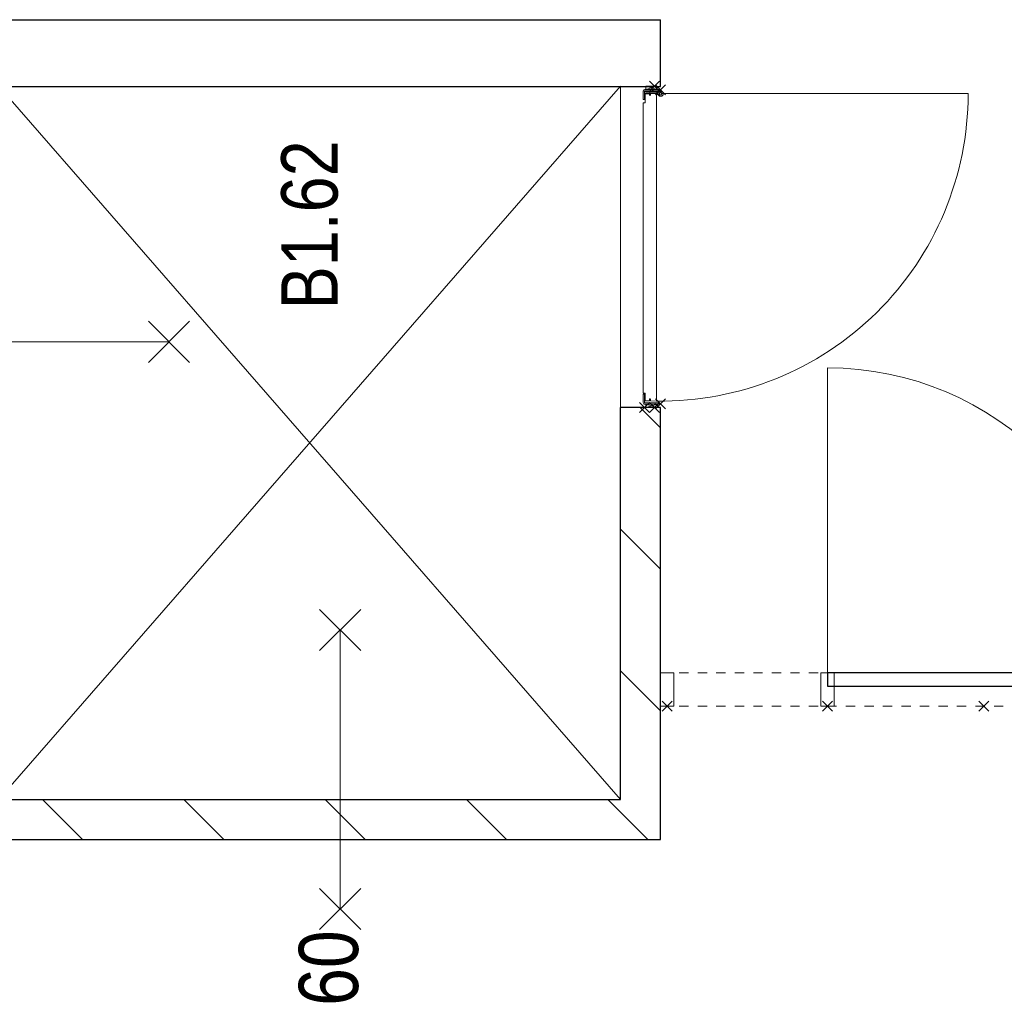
# Model space of a CAD drawing. Header units: millimetres. Extents: x 274596 to 660162, y 141333 to 298920.
# Tile 6 of 165: x 389437 to 392391, y 152260 to 155205. Entities that reach past the tile are written whole.
import ezdxf

# ---------------------------------------------------------------- set-up
doc = ezdxf.new("R2010")
doc.units = ezdxf.units.MM
doc.header["$LTSCALE"] = 400
doc.header["$PDMODE"] = 3
doc.header["$PDSIZE"] = 15
doc.linetypes.add('STYLE_02', pattern=[0.694427, 0.486069, -0.208359])
doc.linetypes.add('STYLE_21', pattern=[0.138889, 0.069444, -0.069444])
for name, color, linetype, lineweight in [('BA-Brandveiligheid', 7, 'Continuous', 15), ('Interieur-deur', 43, 'Continuous', 9), ('Interieur-systeemwand glas', 140, 'STYLE_21', 15), ('mat-afdichting', 9, 'Continuous', 5), ('mat-aluminium', 140, 'Continuous', 15), ('mat-beton (ihwg)', 5, 'Continuous', 25), ('mat-kalkzandsteen', 5, 'Continuous', 25), ('mat-multiplex-hor', 140, 'Continuous', 15), ('mat-spuitwerk_marmo', 43, 'STYLE_02', 20), ('mat-staal', 5, 'Continuous', 25), ('None', 7, 'Continuous', 9), ('Ruimtenummers', 5, 'Continuous', 25), ('Tekst', 140, 'Continuous', 15)]:
    doc.layers.add(name, color=color, linetype=linetype, lineweight=lineweight)
doc.layers.add('plat', color=5, linetype='Continuous')
doc.styles.add('Arial Narrow', font='ARIALN.TTF', dxfattribs={"height": 222.25})

# ---------------------------------------------------------------- blocks, each defined once
blk = doc.blocks.new('*X735')
at = {"layer": 'None', "lineweight": 9}
for p, q in [((-52368.9, 239.8), (-52248.9, 359.8)), ((-52368.9, -184.5), (-52248.9, -64.5)), ((-52368.9, -608.7), (-52248.9, -488.7)), ((-52368.9, -1033), (-52248.9, -913)), ((-52368.9, -1457.3), (-52248.9, -1337.3))]:
    blk.add_line(p, q, dxfattribs=at)
blk = doc.blocks.new('060min Y')
at = {"layer": 'BA-Brandveiligheid', "color": 7, "linetype": 'Continuous', "lineweight": 15}
for p, q in [((-61.7, 480.2), (61.7, 356.7)), ((61.7, 480.2), (-61.7, 356.7)), ((0, -418.5), (0, 418.5)), ((-61.7, -480.2), (61.7, -356.7)), ((61.7, -480.2), (-61.7, -356.7))]:
    blk.add_line(p, q, dxfattribs=at)
at = {"layer": 'BA-Brandveiligheid', "color": 43, "insert": (-89.5, 813), "char_height": 177.8, "attachment_point": 1, "style": 'Arial Narrow'}
blk.add_mtext('60', dxfattribs=at)
blk = doc.blocks.new('*X1079')
at = {"layer": 'None', "lineweight": 9}
for p, q in [((-51982.4, -1495), (-51862.4, -1375)), ((-51558.2, -1495), (-51438.2, -1375)), ((-51133.9, -1495), (-51072.9, -1434))]:
    blk.add_line(p, q, dxfattribs=at)
blk = doc.blocks.new('*U1080')
at = {"layer": 'None', "color": 43, "linetype": 'Continuous', "lineweight": 9}
for p, q in [((-50108.9, 491), (-52248.9, -1375)), ((-52248.9, 491), (-50108.9, -1375))]:
    blk.add_line(p, q, dxfattribs=at)
blk = doc.blocks.new('060min X')
at = {"layer": 'BA-Brandveiligheid', "color": 7, "linetype": 'Continuous', "lineweight": 15}
for p, q in [((-480.2, 61.7), (-356.7, -61.7)), ((-480.2, -61.7), (-356.7, 61.7)), ((480.2, 61.7), (356.7, -61.7)), ((480.2, -61.7), (356.7, 61.7)), ((-418.5, 0), (418.5, 0))]:
    blk.add_line(p, q, dxfattribs=at)
at = {"layer": 'BA-Brandveiligheid', "color": 43, "insert": (-709.2, 124.2), "char_height": 177.8, "attachment_point": 1, "style": 'Arial Narrow'}
blk.add_mtext('60', dxfattribs=at)
blk = doc.blocks.new('*U1216')
at = {"layer": 'None', "color": 43, "linetype": 'Continuous', "lineweight": 9}
for p, q in [((-50108.9, -1451), (-50118.9, -1484.8)), ((-50108.9, -1484.8), (-50118.9, -1451))]:
    blk.add_line(p, q, dxfattribs=at)
blk.add_lwpolyline([(-50118.9, -1451), (-50108.9, -1451), (-50108.9, -1484.8), (-50118.9, -1484.8)], close=True, dxfattribs=at)
blk = doc.blocks.new('*X1217')
at = {"layer": 'None', "lineweight": 9}
blk.add_line((-50122.9, -1474), (-50118.9, -1470), dxfattribs=at)
blk = doc.blocks.new('*U1218')
at = {"layer": 'None', "color": 43, "linetype": 'Continuous', "lineweight": 9}
for p, q in [((-51072.9, -1451), (-51062.9, -1485.8)), ((-51072.9, -1485.8), (-51062.9, -1451))]:
    blk.add_line(p, q, dxfattribs=at)
blk.add_lwpolyline([(-51072.9, -1451), (-51062.9, -1451), (-51062.9, -1485.8), (-51072.9, -1485.8)], close=True, dxfattribs=at)
blk = doc.blocks.new('*U1219')
at = {"layer": 'mat-afdichting', "lineweight": 5}
for points in [[(-51037.9, -1447.4), (-51049.9, -1447.4), (-51049.9, -1449.6), (-51037.9, -1449.6)], [(-50143.9, -1447.4), (-50131.9, -1447.4), (-50131.9, -1449.6), (-50143.9, -1449.6)]]:
    blk.add_lwpolyline(points, close=True, dxfattribs=at)
at = {"layer": 'mat-aluminium', "lineweight": 15}
blk.add_lwpolyline([(-51058.9, -1463.9), (-51062.9, -1463.9), (-51062.9, -1478.9), (-51058.9, -1478.9)], close=True, dxfattribs=at)
at = {"layer": 'mat-multiplex-hor', "lineweight": 15, "flags": 128}
for points in [[(-50136.7, -1461.9), (-50129.4, -1461.9), (-50130.1, -1449.6), (-50158.1, -1449.6), (-50158.1, -1443.4), (-51029.9, -1443.4), (-51029.9, -1449.6), (-51052.2, -1449.6), (-51052.8, -1461.9), (-51047, -1461.9)], [(-51047, -1464.9), (-51053, -1464.9), (-51053.9, -1483.4), (-50128, -1483.4), (-50129.2, -1464.9), (-50136.7, -1464.9)]]:
    blk.add_lwpolyline(points, dxfattribs=at)
at = {"layer": 'mat-spuitwerk_marmo', "lineweight": 20}
blk.add_circle((-50130.9, -1495.7), 4, dxfattribs=at)
at = {"layer": 'mat-staal', "lineweight": 5, "flags": 128}
for points in [[(-51057.9, -1443.4, 0.414214), (-51062.9, -1448.4), (-51063, -1491.8), (-51063, -1493.5), (-51059, -1493.5), (-51059, -1491.8), (-51058.9, -1448.4), (-51058.9, -1448.4, -0.414214), (-51057.9, -1447.4), (-51032.9, -1447.4), (-51032.9, -1443.4)], [(-50123.9, -1443.4, -0.414214), (-50118.9, -1448.4), (-50118.9, -1491.8), (-50118.9, -1493.5), (-50122.9, -1493.5), (-50122.9, -1491.8), (-50122.9, -1448.4), (-50122.9, -1448.4, 0.414214), (-50123.9, -1447.4), (-50148.9, -1447.4), (-50148.9, -1443.4)]]:
    blk.add_lwpolyline(points, format="xyb", close=True, dxfattribs=at)
at = {"layer": 'None', "color": 43, "linetype": 'Continuous', "lineweight": 9}
blk.add_line((-50130.9, -1495.7), (-50130.9, -2418.3), dxfattribs=at)
at = {"layer": 'None', "color": 92, "linetype": 'Continuous', "lineweight": 25, "flags": 128}
for points in [[(-51047.9, -1462.6), (-51052.9, -1462.6)], [(-51052.9, -1464.6), (-51047.9, -1464.6), (-51047.9, -1462.6)], [(-50129.1, -1462.6), (-50134.1, -1462.6)], [(-50134.1, -1464.6), (-50129.1, -1464.6), (-50129.1, -1462.6)]]:
    blk.add_lwpolyline(points, dxfattribs=at)
at = {"layer": 'None', "color": 43, "linetype": 'Continuous', "lineweight": 9}
for points in [[(-50136, -1493.2), (-50137.8, -1491.6), (-50130.5, -1483.1), (-50132.2, -1450.2), (-50129.8, -1450.1), (-50128, -1484)], [(-50125.4, -1449.7), (-50123, -1449.7), (-50123, -1496.8), (-50125.4, -1496.8)]]:
    blk.add_lwpolyline(points, close=True, dxfattribs=at)
at = {"layer": 'None', "color": 140, "linetype": 'Continuous', "lineweight": 15}
blk.add_circle((-50130.9, -1495.7), 8, dxfattribs=at)
at = {"layer": 'None', "color": 43, "linetype": 'Continuous', "lineweight": 9}
blk.add_arc((-50130.9, -1495.7), 922.6, 179.2903, 270, dxfattribs=at)
at = {"layer": 'None', "color": 8, "linetype": 'Continuous', "lineweight": 5}
for p in [(-51072.9, -1447.4), (-51072.9, -1477.4), (-51062, -1495), (-50119.9, -1495), (-50108.9, -1477.4)]:
    blk.add_point(p, dxfattribs=at)
at = {"layer": 'mat-staal'}
blk.add_blockref('*X1217', (0, 0), dxfattribs=at)
at = {"layer": 'None', "color": 7}
for name in ['*U1218', '*U1216']:
    blk.add_blockref(name, (0, 0), dxfattribs=at)
blk = doc.blocks.new('Deur systeemwand 915')
at = {"layer": 'Interieur-deur', "color": 140, "linetype": 'Continuous', "lineweight": 15}
blk.add_line((0, 1015), (0, 100), dxfattribs=at)
at = {"layer": 'Interieur-deur', "color": 92, "linetype": 'Continuous', "lineweight": 25}
blk.add_lwpolyline([(-915, 100), (0, 100), (0, 60), (-915, 60)], close=True, dxfattribs=at)
at = {"layer": 'Interieur-deur', "color": 140, "linetype": 'Continuous', "lineweight": 15}
blk.add_arc((0, 100), 915, 90, 180, dxfattribs=at)
blk = doc.blocks.new('systeemwandstijl 950 hoh')
at = {"layer": 'Interieur-systeemwand glas', "color": 43, "linetype": 'Continuous', "lineweight": 9}
blk.add_lwpolyline([(0, 20), (100, 20), (100, -20), (0, -20)], close=True, dxfattribs=at)
at = {"layer": 'Interieur-systeemwand glas', "color": 43, "linetype": 'Continuous', "lineweight": 15}
for p in [(0, 950), (0, 0)]:
    blk.add_point(p, dxfattribs=at)
blk = doc.blocks.new('*U1221')
at = {"layer": 'Interieur-systeemwand glas', "lineweight": 15}
for p, q in [((-51968.9, -1496), (-51968.9, -4866)), ((-51868.9, -1496), (-51868.9, -4866))]:
    blk.add_line(p, q, dxfattribs=at)
at = {"layer": 'Interieur-systeemwand glas', "color": 7, "xscale": -1}
for name, p, rotation in [('systeemwandstijl 950 hoh', (-51968.9, -1515), 180), ('systeemwandstijl 950 hoh', (-51968.9, -1996), 180), ('Deur systeemwand 915', (-51968.9, -1996), 270), ('systeemwandstijl 950 hoh', (-51968.9, -2911), 180)]:
    blk.add_blockref(name, p, dxfattribs=dict(at, rotation=rotation))
at = {"layer": 'Interieur-systeemwand glas', "color": 7}
for p in [(-51968.9, -3878.5), (-51968.9, -4846)]:
    blk.add_blockref('systeemwandstijl 950 hoh', p, dxfattribs=at)

msp = doc.modelspace()

# ---------------------------------------------------------------- linework, layer by layer
at = {"layer": 'mat-beton (ihwg)', "lineweight": 25}
for p, q in [((388689.41069, 155205.42983), (391359.41069, 155205.42983)), ((391359.41069, 155005.42983), (391359.41069, 155205.42983)), ((388689.41069, 155005.42983), (391359.41069, 155005.42983))]:
    msp.add_line(p, q, dxfattribs=at)
at = {"layer": 'mat-kalkzandsteen', "lineweight": 25}
for p, q in [((391359.41069, 154041.42983), (391239.41069, 154041.42983)), ((391239.41069, 152865.42983), (391239.41069, 154041.42983)), ((391359.41069, 152745.42983), (391359.41069, 154041.42983)), ((389373.41069, 152865.42983), (391239.41069, 152865.42983)), ((389373.41069, 152745.42983), (391359.41069, 152745.42983))]:
    msp.add_line(p, q, dxfattribs=at)
at = {"layer": 'None', "color": 8, "linetype": 'Continuous', "lineweight": 5}
msp.add_line((391239.41069, 154041.42983), (391239.41069, 155005.42983), dxfattribs=at)

# ---------------------------------------------------------------- block references
at = {"layer": 'mat-kalkzandsteen', "rotation": 90}
for name in ['*X1079', '*X735']:
    msp.add_blockref(name, (389864.41069, 205114.37046), dxfattribs=at)
at = {"layer": 'None', "color": 7, "rotation": 90}
for name in ['*U1080', '*U1219']:
    msp.add_blockref(name, (389864.41069, 205114.37046), dxfattribs=at)
at = {"layer": 'plat', "rotation": 90}
msp.add_blockref('*U1221', (389864.41069, 205114.37046), dxfattribs=at)
at = {"layer": 'Tekst', "color": 7, "rotation": 90}
for name, p in [('060min Y', (389466.27805, 154238.72614)), ('060min X', (390398.41069, 152955.42983))]:
    msp.add_blockref(name, p, dxfattribs=at)

# ---------------------------------------------------------------- texts
at = {"layer": 'Ruimtenummers', "insert": (390221.44722, 154336.23983), "char_height": 169.333333, "attachment_point": 1, "rotation": 90, "style": 'Arial Narrow'}
msp.add_mtext('B1.62', dxfattribs=at)

doc.saveas('drawing.dxf')
